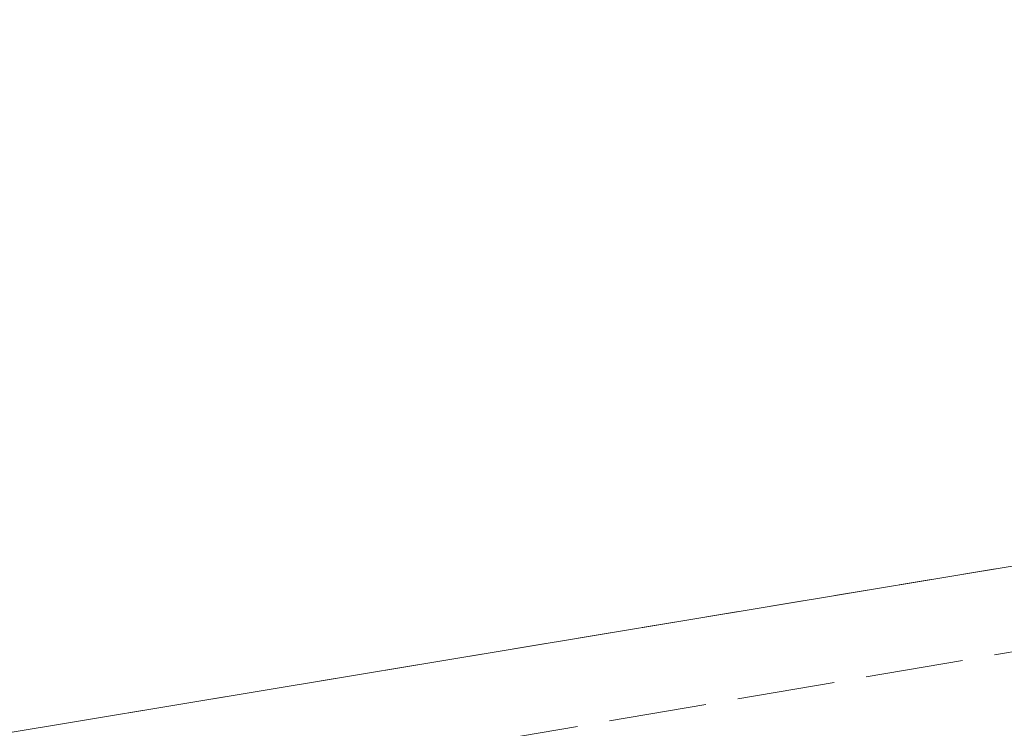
# Model space of a CAD drawing. Header units: metres. Extents: x 5590113 to 5596324, y 5910954 to 5916249.
# Tile 79 of 256: x 5592138 to 5592153, y 5913826 to 5913837. Entities that reach past the tile are written whole.
import ezdxf

# ---------------------------------------------------------------- set-up
doc = ezdxf.new("R2010")
doc.units = ezdxf.units.M
for name, pattern in [('1.5_0.5', [2, 1.5, -0.5]), ('219-500', [0]), ('egug-500', [1, 0.5, -0.5])]:
    doc.linetypes.add(name, pattern=pattern)

msp = doc.modelspace()

# ---------------------------------------------------------------- linework, layer by layer
at = {"layer": '218-kontur użytku gruntowego', "color": 3, "linetype": 'egug-500', "lineweight": 18, "flags": 128}
msp.add_lwpolyline([(5592370.19, 5913864.21), (5592058.54, 5913812.43)], dxfattribs=at)
at = {"layer": '219-działka ewidencyjna', "color": 7, "linetype": '219-500', "lineweight": 18, "flags": 128}
msp.add_lwpolyline([(5592370.19, 5913864.21), (5592058.54, 5913812.43)], dxfattribs=at)
at = {"layer": 'jezdnia', "color": 7, "linetype": '1.5_0.5', "lineweight": 18, "flags": 128}
msp.add_lwpolyline([(5592560.99, 5913894.76), (5592553.13, 5913893.66), (5592520.14, 5913887.77), (5592491.52, 5913883.28), (5592458.32, 5913877.68), (5592416.27, 5913870.99), (5592373.05, 5913863.38), (5592352.68, 5913859.99), (5592330.83, 5913856.66), (5592283.81, 5913848.84), (5592244.88, 5913842.4), (5592214.54, 5913837.41), (5592203.81, 5913835.32), (5592192.93, 5913833.35), (5592166.93, 5913828.92), (5592165.48, 5913828.94), (5592123.61, 5913821.77), (5592082.5, 5913814.97), (5592067.6, 5913812.64), (5592031.69, 5913807.16), (5591998.21, 5913803.27), (5591972.59, 5913802.11), (5591926.27, 5913805.12), (5591886.88, 5913807.05), (5591845.55, 5913811.02), (5591803.02, 5913811.83), (5591766.74, 5913808.84), (5591732.5, 5913804.67), (5591705.28, 5913800.32), (5591668.78, 5913797.06), (5591634.69, 5913796.49), (5591598.47, 5913799.1), (5591565.49, 5913804.14), (5591540.23, 5913809.45), (5591506.34, 5913816.27), (5591458.05, 5913827.41), (5591453.24, 5913828.16), (5591421.71, 5913834.47), (5591390.53, 5913842.74), (5591354.23, 5913854.1), (5591312.27, 5913868.45), (5591274.04, 5913883.22), (5591233.07, 5913899.1), (5591200.87, 5913911.39), (5591162.67, 5913925.55), (5591130.64, 5913935.4), (5591105.4, 5913943.68), (5591044.92, 5913959.09), (5591024.46, 5913963.59), (5591008.7, 5913966.62), (5590976.04, 5913972.91), (5590941.85, 5913979.75), (5590913.38, 5913985.42), (5590877.77, 5913992.4), (5590854.68, 5913997.09), (5590852.5, 5913997.19), (5590816.95, 5914004.36), (5590782.36, 5914010.89), (5590754.44, 5914016.91), (5590709.64, 5914024.79), (5590709.21, 5914022.18), (5590749.8, 5914013.31), (5590753.11, 5914013.34), (5590782.23, 5914007.74), (5590816.82, 5914001.24), (5590852.44, 5913993.82), (5590879.89, 5913988.56), (5590912.22, 5913981.93), (5590941.97, 5913975.9), (5590975.47, 5913970.01), (5591007.31, 5913963.38), (5591024.35, 5913960.24), (5591047.8, 5913954.44), (5591096, 5913941.57), (5591104.19, 5913940.01), (5591124.79, 5913934.11), (5591163.32, 5913921.5), (5591198.29, 5913908.21), (5591231.15, 5913896.02), (5591272.44, 5913880.05), (5591309.63, 5913865.7), (5591352.73, 5913850.65), (5591389.8, 5913839.1), (5591420.47, 5913830.45), (5591452.72, 5913823.59), (5591457.45, 5913822.39), (5591506.45, 5913812.81), (5591539.66, 5913806), (5591564.06, 5913801.02), (5591597.32, 5913795.5), (5591634.93, 5913792.63), (5591667.6, 5913793.11), (5591705.47, 5913796.78), (5591732.98, 5913800.51), (5591765.54, 5913805.17), (5591804.19, 5913807.96), (5591845.83, 5913807.23), (5591886.6, 5913803.45), (5591925.53, 5913800.19), (5591972.88, 5913798.36), (5591998.22, 5913799.49), (5592032.46, 5913803.33), (5592069.13, 5913809.26), (5592083.37, 5913811.57), (5592123.83, 5913818.15), (5592166.61, 5913825.31), (5592168.39, 5913825.99), (5592193.16, 5913830.14), (5592204.68, 5913831.77), (5592214.53, 5913833.6), (5592246.06, 5913838.68), (5592288.1, 5913845.58), (5592332.49, 5913853.22), (5592373.92, 5913860.02), (5592415.49, 5913866.89), (5592458.06, 5913874), (5592486.91, 5913878.43), (5592520.25, 5913884.08), (5592553.8, 5913890), (5592559.95, 5913891.17)], close=True, dxfattribs=at)

doc.saveas('drawing.dxf')
